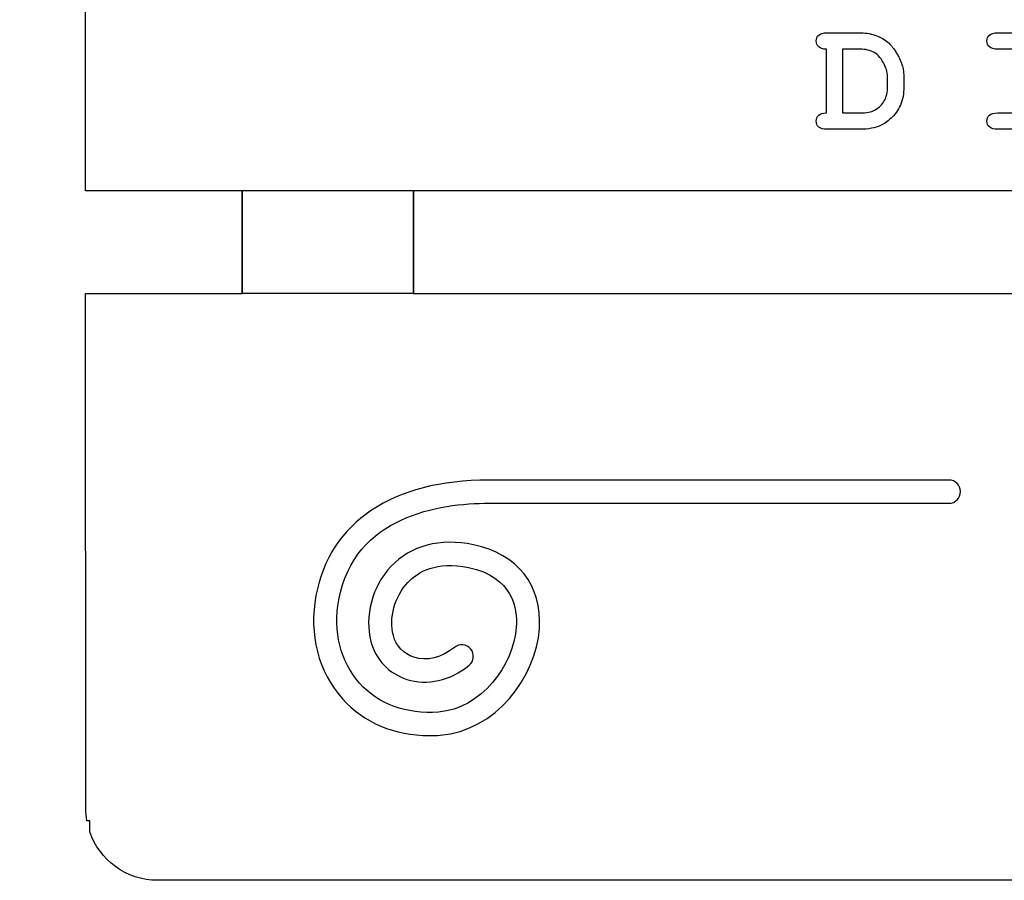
# Model space of a CAD drawing. Header units: millimetres. Extents: x -429 to 420, y -314 to 480.
# Tile 4 of 143: x -311 to -266, y -47 to -8. Entities that reach past the tile are written whole.
import ezdxf

# ---------------------------------------------------------------- set-up
doc = ezdxf.new("R2010")
doc.units = ezdxf.units.MM
doc.header["$MEASUREMENT"] = 0
doc.layers.add('Layer 1', color=7, linetype='Continuous')

msp = doc.modelspace()

# ---------------------------------------------------------------- linework, layer by layer
at = {"layer": 'Layer 1', "color": 114}
msp.add_lwpolyline([(-300.9286, -20.117), (-293.1014, -20.117), (-293.1014, -15.4482), (-300.9286, -15.4482), (-300.9286, -20.117)], close=True, dxfattribs=at)
at = {"layer": 'Layer 1', "color": 7, "lineweight": 25}
for points, knots in [([(-212.5718, 48.9012), (-212.5718, 48.9012), (-214.9478, 48.9012), (-214.9478, 48.9012), (-214.9478, 48.9012), (-214.9478, 48.9012), (-216.7506, 48.9012), (-216.7506, 48.9012), (-216.7506, 48.9012), (-216.7506, 48.9012), (-223.053, 48.9012), (-223.053, 48.9012), (-223.053, 48.9012), (-223.053, 48.9012), (-299.9592, 48.9012), (-299.9592, 48.9012), (-299.9592, 48.9012), (-299.9592, 48.9012), (-306.5248, 48.9012), (-306.5248, 48.9012), (-306.5248, 48.9012), (-306.5248, 48.9012), (-308.0642, 48.9012), (-308.0642, 48.9012), (-308.0642, 48.9012), (-308.0642, 48.9012), (-311.0815, 48.9012), (-311.0815, 48.9012), (-311.0815, 48.9012), (-311.0815, 48.9012), (-311.0815, 45.3322), (-311.0815, 45.3322), (-311.0815, 45.3322), (-311.0815, 45.3322), (-308.0642, 45.3322), (-308.0642, 45.3322), (-308.0642, 45.3322), (-308.0642, 45.3322), (-308.0729, 29.0606), (-308.0729, 29.0606), (-308.0729, 29.0606), (-308.0729, 29.0606), (-300.9286, 29.0606), (-300.9286, 29.0606), (-300.9286, 29.0606), (-300.9286, 29.0606), (-300.9286, 24.3878), (-300.9286, 24.3878), (-300.9286, 24.3878), (-300.9286, 24.3878), (-308.0729, 24.3878), (-308.0729, 24.3878), (-308.0729, 24.3878), (-308.0729, 24.3878), (-308.0729, -15.4524), (-308.0729, -15.4524), (-308.0729, -15.4524), (-308.0729, -15.4524), (-300.9286, -15.4524), (-300.9286, -15.4524), (-300.9286, -15.4524), (-300.9286, -15.4524), (-300.9286, -20.1255), (-300.9286, -20.1255), (-300.9286, -20.1255), (-300.9286, -20.1255), (-308.0729, -20.1255), (-308.0729, -20.1255), (-308.0729, -20.1255), (-308.0729, -20.1255), (-308.0642, -43.6202), (-308.0642, -43.6202), (-308.0642, -43.6202), (-308.0642, -43.8144), (-308.0441, -44.0036), (-308.0118, -44.1885), (-308.0118, -44.1885), (-308.0118, -44.1885), (-307.8821, -44.1885), (-307.8821, -44.1885), (-307.8821, -44.1885), (-307.8821, -44.1885), (-307.8821, -44.6907), (-307.8821, -44.6907), (-307.8821, -44.6907), (-307.4379, -45.9768), (-306.2195, -46.9018), (-304.7825, -46.9018), (-304.7825, -46.9018), (-304.7825, -46.9018), (-218.2297, -46.9018), (-218.2297, -46.9018), (-218.2297, -46.9018), (-216.7927, -46.9018), (-215.5743, -45.9766), (-215.1301, -44.6904), (-215.1301, -44.6904), (-215.1301, -44.6904), (-215.1301, -44.1882), (-215.1301, -44.1882), (-215.1301, -44.1882), (-215.1301, -44.1882), (-215.0004, -44.1883), (-215.0004, -44.1883), (-215.0004, -44.1883), (-214.9681, -44.0034), (-214.948, -43.8142), (-214.948, -43.62), (-214.948, -43.62), (-214.948, -43.62), (-215.007, -20.1253), (-215.007, -20.1253), (-215.007, -20.1253), (-215.007, -20.1253), (-221.9291, -20.1252), (-221.9291, -20.1252), (-221.9291, -20.1252), (-221.9291, -20.1252), (-221.9291, -15.4521), (-221.9291, -15.4521), (-221.9291, -15.4521), (-221.9291, -15.4521), (-215.007, -15.4521), (-215.007, -15.4521), (-215.007, -15.4521), (-215.007, -15.4521), (-215.007, 24.3878), (-215.007, 24.3878), (-215.007, 24.3878), (-215.007, 24.3878), (-221.9291, 24.3878), (-221.9291, 24.3878), (-221.9291, 24.3878), (-221.9291, 24.3878), (-221.9291, 29.0606), (-221.9291, 29.0606), (-221.9291, 29.0606), (-221.9291, 29.0606), (-215.007, 29.0606), (-215.007, 29.0606), (-215.007, 29.0606), (-215.007, 29.0606), (-214.9477, 45.333), (-214.9477, 45.333), (-214.9477, 45.333), (-214.9477, 45.333), (-212.5718, 45.333), (-212.5718, 45.333), (-212.5718, 45.333), (-212.5718, 45.333), (-211.9305, 45.333), (-211.9305, 45.333), (-211.9305, 45.333), (-211.9305, 45.333), (-211.9305, 48.9012), (-211.9305, 48.9012), (-211.9305, 48.9012), (-211.9305, 48.9012), (-212.5718, 48.9012), (-212.5718, 48.9012)], [0, 0, 0, 0, 0.0243902, 0.0243902, 0.0243902, 0.0243902, 0.0487805, 0.0487805, 0.0487805, 0.0487805, 0.0731707, 0.0731707, 0.0731707, 0.0731707, 0.097561, 0.097561, 0.097561, 0.097561, 0.1219512, 0.1219512, 0.1219512, 0.1219512, 0.1463415, 0.1463415, 0.1463415, 0.1463415, 0.1707317, 0.1707317, 0.1707317, 0.1707317, 0.195122, 0.195122, 0.195122, 0.195122, 0.2195122, 0.2195122, 0.2195122, 0.2195122, 0.2439024, 0.2439024, 0.2439024, 0.2439024, 0.2682927, 0.2682927, 0.2682927, 0.2682927, 0.2926829, 0.2926829, 0.2926829, 0.2926829, 0.3170732, 0.3170732, 0.3170732, 0.3170732, 0.3414634, 0.3414634, 0.3414634, 0.3414634, 0.3658537, 0.3658537, 0.3658537, 0.3658537, 0.3902439, 0.3902439, 0.3902439, 0.3902439, 0.4146341, 0.4146341, 0.4146341, 0.4146341, 0.4390244, 0.4390244, 0.4390244, 0.4390244, 0.4634146, 0.4634146, 0.4634146, 0.4634146, 0.4878049, 0.4878049, 0.4878049, 0.4878049, 0.5121951, 0.5121951, 0.5121951, 0.5121951, 0.5365854, 0.5365854, 0.5365854, 0.5365854, 0.5609756, 0.5609756, 0.5609756, 0.5609756, 0.5853659, 0.5853659, 0.5853659, 0.5853659, 0.6097561, 0.6097561, 0.6097561, 0.6097561, 0.6341463, 0.6341463, 0.6341463, 0.6341463, 0.6585366, 0.6585366, 0.6585366, 0.6585366, 0.6829268, 0.6829268, 0.6829268, 0.6829268, 0.7073171, 0.7073171, 0.7073171, 0.7073171, 0.7317073, 0.7317073, 0.7317073, 0.7317073, 0.7560976, 0.7560976, 0.7560976, 0.7560976, 0.7804878, 0.7804878, 0.7804878, 0.7804878, 0.804878, 0.804878, 0.804878, 0.804878, 0.8292683, 0.8292683, 0.8292683, 0.8292683, 0.8536585, 0.8536585, 0.8536585, 0.8536585, 0.8780488, 0.8780488, 0.8780488, 0.8780488, 0.902439, 0.902439, 0.902439, 0.902439, 0.9268293, 0.9268293, 0.9268293, 0.9268293, 0.9512195, 0.9512195, 0.9512195, 0.9512195, 1, 1, 1, 1]), ([(-229.761, -20.1255), (-229.761, -20.1255), (-293.1221, -20.1255), (-293.1221, -20.1255), (-293.1221, -20.1255), (-293.1221, -20.1255), (-293.1221, -15.4524), (-293.1221, -15.4524), (-293.1221, -15.4524), (-293.1221, -15.4524), (-229.761, -15.4524), (-229.761, -15.4524), (-229.761, -15.4524), (-229.761, -15.4524), (-229.761, -20.1255), (-229.761, -20.1255)], [0, 0, 0, 0, 0.2, 0.2, 0.2, 0.2, 0.4, 0.4, 0.4, 0.4, 0.6, 0.6, 0.6, 0.6, 1, 1, 1, 1])]:
    msp.add_open_spline(points, degree=3, knots=knots, dxfattribs=at)
at = {"layer": 'Layer 1', "color": 114}
for points, knots in [([(-271.0831, -9.1421), (-271.1979, -8.9609), (-271.3088, -8.818), (-271.4152, -8.714), (-271.4152, -8.714), (-271.5554, -8.5764), (-271.7412, -8.4626), (-271.9721, -8.373), (-271.9721, -8.373), (-272.2031, -8.2836), (-272.4396, -8.2386), (-272.6814, -8.2386), (-272.6814, -8.2386), (-272.6814, -8.2386), (-274.2379, -8.2352), (-274.2379, -8.2352), (-274.2379, -8.2352), (-274.417, -8.2352), (-274.5446, -8.2696), (-274.6208, -8.3387), (-274.6208, -8.3387), (-274.697, -8.4075), (-274.7351, -8.4975), (-274.7351, -8.6091), (-274.7351, -8.6091), (-274.7351, -8.7178), (-274.6975, -8.8067), (-274.6227, -8.8755), (-274.6227, -8.8755), (-274.5478, -8.9446), (-274.4317, -8.9803), (-274.2745, -8.9827), (-274.2745, -8.9827), (-274.2745, -8.9827), (-274.2745, -11.8926), (-274.2745, -11.8926), (-274.2745, -11.8926), (-274.4293, -11.8902), (-274.5449, -11.9244), (-274.6211, -11.9945), (-274.6211, -11.9945), (-274.6973, -12.0646), (-274.7354, -12.154), (-274.7354, -12.2631), (-274.7354, -12.2631), (-274.7354, -12.3742), (-274.6973, -12.4642), (-274.6211, -12.5335), (-274.6211, -12.5335), (-274.5449, -12.6023), (-274.4174, -12.6367), (-274.2382, -12.6367), (-274.2382, -12.6367), (-274.2382, -12.6367), (-272.7434, -12.6364), (-272.7434, -12.6364), (-272.7434, -12.6364), (-272.359, -12.6364), (-272.0457, -12.5795), (-271.8036, -12.4657), (-271.8036, -12.4657), (-271.6512, -12.3932), (-271.4885, -12.28), (-271.3154, -12.1265), (-271.3154, -12.1265), (-271.1424, -11.973), (-271.0027, -11.7746), (-270.8963, -11.5315), (-270.8963, -11.5315), (-270.7899, -11.2883), (-270.7368, -11.0095), (-270.7368, -10.6949), (-270.7368, -10.6949), (-270.7368, -10.6949), (-270.7368, -10.3393), (-270.7368, -10.3393), (-270.7368, -10.3393), (-270.7368, -10.0805), (-270.7659, -9.8617), (-270.8238, -9.6826), (-270.8238, -9.6826), (-270.8817, -9.5038), (-270.9683, -9.3233), (-271.0831, -9.1421)], [0, 0, 0, 0, 0.0454545, 0.0454545, 0.0454545, 0.0454545, 0.0909091, 0.0909091, 0.0909091, 0.0909091, 0.1363636, 0.1363636, 0.1363636, 0.1363636, 0.1818182, 0.1818182, 0.1818182, 0.1818182, 0.2272727, 0.2272727, 0.2272727, 0.2272727, 0.2727273, 0.2727273, 0.2727273, 0.2727273, 0.3181818, 0.3181818, 0.3181818, 0.3181818, 0.3636364, 0.3636364, 0.3636364, 0.3636364, 0.4090909, 0.4090909, 0.4090909, 0.4090909, 0.4545455, 0.4545455, 0.4545455, 0.4545455, 0.5, 0.5, 0.5, 0.5, 0.5454545, 0.5454545, 0.5454545, 0.5454545, 0.5909091, 0.5909091, 0.5909091, 0.5909091, 0.6363636, 0.6363636, 0.6363636, 0.6363636, 0.6818182, 0.6818182, 0.6818182, 0.6818182, 0.7272727, 0.7272727, 0.7272727, 0.7272727, 0.7727273, 0.7727273, 0.7727273, 0.7727273, 0.8181818, 0.8181818, 0.8181818, 0.8181818, 0.8636364, 0.8636364, 0.8636364, 0.8636364, 0.9090909, 0.9090909, 0.9090909, 0.9090909, 1, 1, 1, 1]), ([(-264.2047, -8.9825), (-264.0256, -8.9825), (-263.898, -8.9481), (-263.8218, -8.8793), (-263.8218, -8.8793), (-263.7456, -8.8102), (-263.7075, -8.7203), (-263.7075, -8.6089), (-263.7075, -8.6089), (-263.7075, -8.4975), (-263.7456, -8.4078), (-263.8218, -8.3403), (-263.8218, -8.3403), (-263.898, -8.2726), (-264.0255, -8.2384), (-264.2047, -8.2384), (-264.2047, -8.2384), (-264.2047, -8.2384), (-266.4507, -8.235), (-266.4507, -8.235), (-266.4507, -8.235), (-266.6298, -8.235), (-266.7574, -8.2694), (-266.8336, -8.3385), (-266.8336, -8.3385), (-266.9098, -8.4073), (-266.9479, -8.4973), (-266.9479, -8.6089), (-266.9479, -8.6089), (-266.9479, -8.72), (-266.9098, -8.81), (-266.8336, -8.8793), (-266.8336, -8.8793), (-266.7574, -8.9481), (-266.6299, -8.9825), (-266.4507, -8.9825), (-266.4507, -8.9825), (-266.4507, -8.9825), (-265.6996, -8.9825), (-265.6996, -8.9825), (-265.6996, -8.9825), (-265.6996, -8.9825), (-265.6996, -11.8924), (-265.6996, -11.8924), (-265.6996, -11.8924), (-265.6996, -11.8924), (-266.4508, -11.8924), (-266.4508, -11.8924), (-266.4508, -11.8924), (-266.6299, -11.8924), (-266.7575, -11.9271), (-266.8337, -11.9959), (-266.8337, -11.9959), (-266.9099, -12.0647), (-266.948, -12.1539), (-266.948, -12.2626), (-266.948, -12.2626), (-266.948, -12.3737), (-266.9099, -12.4637), (-266.8337, -12.533), (-266.8337, -12.533), (-266.7575, -12.6018), (-266.63, -12.6362), (-266.4508, -12.6362), (-266.4508, -12.6362), (-266.4508, -12.6362), (-264.2047, -12.6362), (-264.2047, -12.6362), (-264.2047, -12.6362), (-264.0256, -12.6362), (-263.898, -12.6018), (-263.8218, -12.533), (-263.8218, -12.533), (-263.7456, -12.4639), (-263.7075, -12.375), (-263.7075, -12.2663), (-263.7075, -12.2663), (-263.7075, -12.1552), (-263.7456, -12.065), (-263.8218, -11.9959), (-263.8218, -11.9959), (-263.898, -11.9268), (-264.0255, -11.8924), (-264.2047, -11.8924), (-264.2047, -11.8924), (-264.2047, -11.8924), (-264.9559, -11.8924), (-264.9559, -11.8924), (-264.9559, -11.8924), (-264.9559, -11.8924), (-264.9559, -8.9825), (-264.9559, -8.9825), (-264.9559, -8.9825), (-264.9559, -8.9825), (-264.2047, -8.9825), (-264.2047, -8.9825)], [0, 0, 0, 0, 0.04, 0.04, 0.04, 0.04, 0.08, 0.08, 0.08, 0.08, 0.12, 0.12, 0.12, 0.12, 0.16, 0.16, 0.16, 0.16, 0.2, 0.2, 0.2, 0.2, 0.24, 0.24, 0.24, 0.24, 0.28, 0.28, 0.28, 0.28, 0.32, 0.32, 0.32, 0.32, 0.36, 0.36, 0.36, 0.36, 0.4, 0.4, 0.4, 0.4, 0.44, 0.44, 0.44, 0.44, 0.48, 0.48, 0.48, 0.48, 0.52, 0.52, 0.52, 0.52, 0.56, 0.56, 0.56, 0.56, 0.6, 0.6, 0.6, 0.6, 0.64, 0.64, 0.64, 0.64, 0.68, 0.68, 0.68, 0.68, 0.72, 0.72, 0.72, 0.72, 0.76, 0.76, 0.76, 0.76, 0.8, 0.8, 0.8, 0.8, 0.84, 0.84, 0.84, 0.84, 0.88, 0.88, 0.88, 0.88, 0.92, 0.92, 0.92, 0.92, 1, 1, 1, 1]), ([(-271.4805, -10.6732), (-271.4805, -10.9465), (-271.5302, -11.169), (-271.6292, -11.3407), (-271.6292, -11.3407), (-271.7284, -11.5124), (-271.8761, -11.654), (-272.0718, -11.7651), (-272.0718, -11.7651), (-272.2218, -11.85), (-272.4443, -11.8921), (-272.7393, -11.8921), (-272.7393, -11.8921), (-272.7393, -11.8921), (-273.5305, -11.8922), (-273.5305, -11.8922), (-273.5305, -11.8922), (-273.5305, -11.8922), (-273.5305, -8.9823), (-273.5305, -8.9823), (-273.5305, -8.9823), (-273.5305, -8.9823), (-272.7468, -8.9823), (-272.7468, -8.9823), (-272.7468, -8.9823), (-272.4833, -8.9823), (-272.2637, -9.0339), (-272.0883, -9.1366), (-272.0883, -9.1366), (-271.9129, -9.2393), (-271.7552, -9.4287), (-271.6147, -9.7044), (-271.6147, -9.7044), (-271.5253, -9.8811), (-271.4806, -10.0867), (-271.4806, -10.3214), (-271.4806, -10.3214), (-271.4806, -10.3214), (-271.4805, -10.6732), (-271.4805, -10.6732)], [0, 0, 0, 0, 0.0909091, 0.0909091, 0.0909091, 0.0909091, 0.1818182, 0.1818182, 0.1818182, 0.1818182, 0.2727273, 0.2727273, 0.2727273, 0.2727273, 0.3636364, 0.3636364, 0.3636364, 0.3636364, 0.4545455, 0.4545455, 0.4545455, 0.4545455, 0.5454545, 0.5454545, 0.5454545, 0.5454545, 0.6363636, 0.6363636, 0.6363636, 0.6363636, 0.7272727, 0.7272727, 0.7272727, 0.7272727, 0.8181818, 0.8181818, 0.8181818, 0.8181818, 1, 1, 1, 1]), ([(-292.381, -40.2992), (-293.9838, -40.2992), (-295.3824, -39.7121), (-296.3582, -38.6194), (-296.3582, -38.6194), (-297.4546, -37.3915), (-297.8933, -35.6746), (-297.5623, -33.909), (-297.5623, -33.909), (-296.9342, -30.5612), (-294.0605, -28.6409), (-289.6777, -28.6409), (-289.6777, -28.6409), (-289.6777, -28.6409), (-268.6831, -28.6408), (-268.6831, -28.6408), (-268.6831, -28.6408), (-268.391, -28.6408), (-268.1539, -28.8779), (-268.1539, -29.17), (-268.1539, -29.17), (-268.1539, -29.4621), (-268.391, -29.6992), (-268.6831, -29.6992), (-268.6831, -29.6992), (-268.6831, -29.6992), (-289.6777, -29.6991), (-289.6777, -29.6991), (-289.6777, -29.6991), (-291.9253, -29.6991), (-295.8031, -30.2714), (-296.5222, -34.1041), (-296.5222, -34.1041), (-296.7923, -35.5442), (-296.4449, -36.933), (-295.5689, -37.9141), (-295.5689, -37.9141), (-294.7185, -38.8663), (-293.439, -39.3331), (-291.9679, -39.2251), (-291.9679, -39.2251), (-290.0235, -39.0843), (-288.5394, -37.0677), (-288.4235, -35.346), (-288.4235, -35.346), (-288.3677, -34.5139), (-288.5756, -33.0547), (-290.5978, -32.6303), (-290.5978, -32.6303), (-292.0668, -32.3229), (-292.9166, -32.8303), (-293.3709, -33.3111), (-293.3709, -33.3111), (-293.9731, -33.9477), (-294.2448, -34.9454), (-294.0321, -35.7368), (-294.0321, -35.7368), (-293.9035, -36.2149), (-293.5601, -36.5755), (-293.0899, -36.7261), (-293.0899, -36.7261), (-292.4978, -36.9153), (-291.8255, -36.752), (-291.2468, -36.2763), (-291.2468, -36.2763), (-291.0208, -36.0911), (-290.6875, -36.1234), (-290.502, -36.3491), (-290.502, -36.3491), (-290.3163, -36.5751), (-290.3491, -36.9082), (-290.5748, -37.0936), (-290.5748, -37.0936), (-291.4244, -37.7918), (-292.4862, -38.0308), (-293.413, -37.7336), (-293.413, -37.7336), (-294.2322, -37.4711), (-294.8304, -36.8435), (-295.0542, -36.0114), (-295.0542, -36.0114), (-295.3624, -34.8652), (-294.9949, -33.4878), (-294.1398, -32.5835), (-294.1398, -32.5835), (-293.2349, -31.627), (-291.9001, -31.2759), (-290.3806, -31.5945), (-290.3806, -31.5945), (-288.3616, -32.0181), (-287.235, -33.4468), (-287.3675, -35.4167), (-287.3675, -35.4167), (-287.5157, -37.6178), (-289.3688, -40.0974), (-291.8913, -40.2805), (-291.8913, -40.2805), (-292.0564, -40.2931), (-292.2199, -40.2992), (-292.381, -40.2992)], [0, 0, 0, 0, 0.0384615, 0.0384615, 0.0384615, 0.0384615, 0.0769231, 0.0769231, 0.0769231, 0.0769231, 0.1153846, 0.1153846, 0.1153846, 0.1153846, 0.1538462, 0.1538462, 0.1538462, 0.1538462, 0.1923077, 0.1923077, 0.1923077, 0.1923077, 0.2307692, 0.2307692, 0.2307692, 0.2307692, 0.2692308, 0.2692308, 0.2692308, 0.2692308, 0.3076923, 0.3076923, 0.3076923, 0.3076923, 0.3461538, 0.3461538, 0.3461538, 0.3461538, 0.3846154, 0.3846154, 0.3846154, 0.3846154, 0.4230769, 0.4230769, 0.4230769, 0.4230769, 0.4615385, 0.4615385, 0.4615385, 0.4615385, 0.5, 0.5, 0.5, 0.5, 0.5384615, 0.5384615, 0.5384615, 0.5384615, 0.5769231, 0.5769231, 0.5769231, 0.5769231, 0.6153846, 0.6153846, 0.6153846, 0.6153846, 0.6538462, 0.6538462, 0.6538462, 0.6538462, 0.6923077, 0.6923077, 0.6923077, 0.6923077, 0.7307692, 0.7307692, 0.7307692, 0.7307692, 0.7692308, 0.7692308, 0.7692308, 0.7692308, 0.8076923, 0.8076923, 0.8076923, 0.8076923, 0.8461538, 0.8461538, 0.8461538, 0.8461538, 0.8846154, 0.8846154, 0.8846154, 0.8846154, 0.9230769, 0.9230769, 0.9230769, 0.9230769, 1, 1, 1, 1])]:
    msp.add_open_spline(points, degree=3, knots=knots, dxfattribs=at)

doc.saveas('drawing.dxf')
